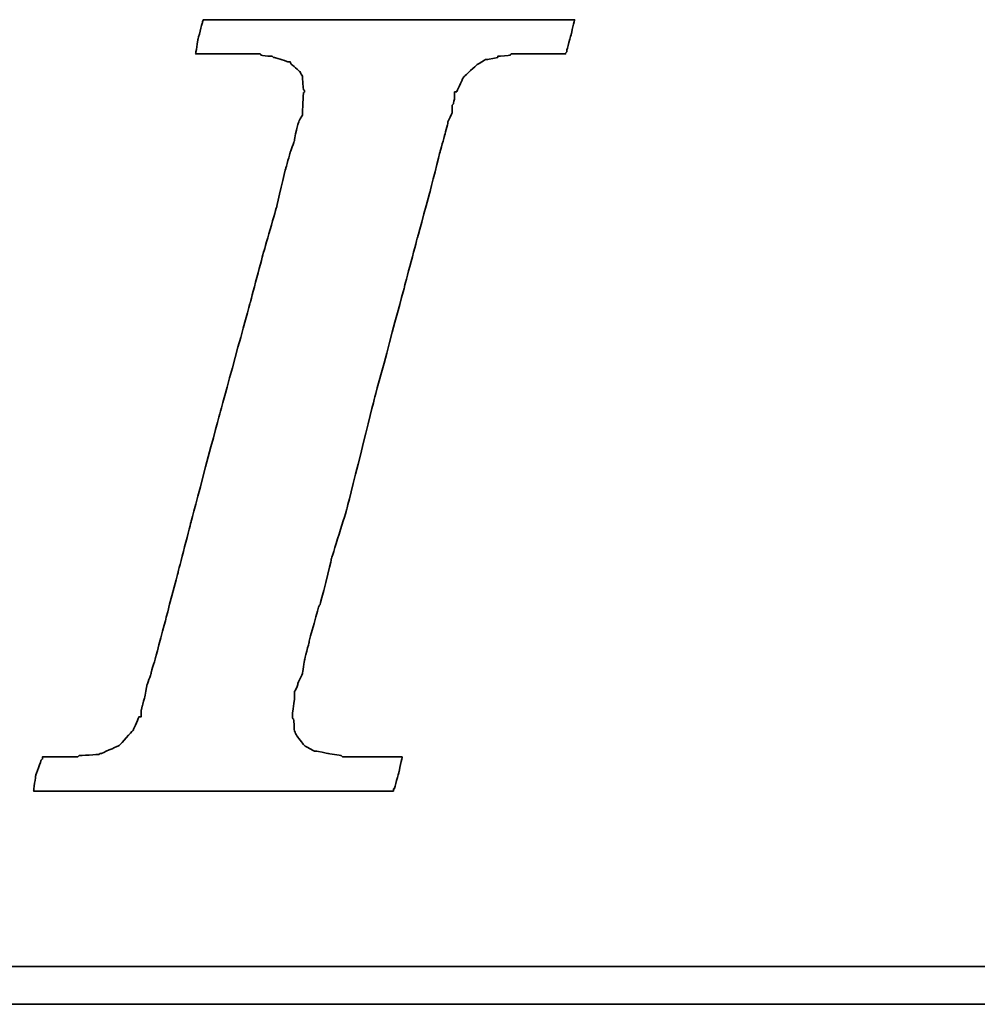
# Model space of a CAD drawing. Header units: millimetres. Extents: x 33 to 346, y 86 to 208.
# Tile 33 of 52: x 261.61 to 267, y 115.71 to 121.26. Entities that reach past the tile are written whole.
import ezdxf

# ---------------------------------------------------------------- set-up
doc = ezdxf.new("R2010")
doc.units = ezdxf.units.MM
doc.layers.add('DIM', color=4, linetype='Continuous')
doc.layers.add('layer 1', color=7, linetype='Continuous')

# ---------------------------------------------------------------- blocks, each defined once
blk = doc.blocks.new('TBI MOTION logo(完整正式版)')
at = {"layer": 'layer 1', "color": 22, "lineweight": 35}
for points, knots in [([(-40.59125, -7.94375), (-40.59125, -7.94375), (-40.97375, -7.94375), (-40.97375, -7.94375), (-40.97375, -7.94375), (-40.97375, -7.94375), (-41.38125, -7.94375), (-41.38125, -7.94375), (-41.38125, -7.94375), (-41.38125, -7.94375), (-41.54875, -7.94375), (-41.54875, -7.94375), (-41.54875, -7.94375), (-41.54875, -7.94375), (-41.59875, -7.94375), (-41.59875, -7.94375), (-41.59875, -7.94375), (-41.59875, -7.94375), (-41.88375, -7.94375), (-41.88375, -7.94375), (-41.88375, -7.94375), (-41.88375, -7.94375), (-41.90875, -7.91875), (-41.90875, -7.91875), (-41.90875, -7.91875), (-41.90875, -7.91875), (-42.19875, -7.87125), (-42.19875, -7.87125), (-42.19875, -7.87125), (-42.19875, -7.87125), (-42.43875, -7.82375), (-42.43875, -7.82375), (-42.43875, -7.82375), (-42.43875, -7.82375), (-42.45875, -7.82375), (-42.45875, -7.82375), (-42.45875, -7.82375), (-42.45875, -7.82375), (-42.48625, -7.82375), (-42.48625, -7.82375), (-42.48625, -7.82375), (-42.48625, -7.82375), (-42.67625, -7.72375), (-42.67625, -7.72375), (-42.67625, -7.72375), (-42.67625, -7.72375), (-42.70125, -7.70375), (-42.70125, -7.70375), (-42.70125, -7.70375), (-42.70125, -7.70375), (-42.72375, -7.67875), (-42.72375, -7.67875), (-42.72375, -7.67875), (-42.72375, -7.67875), (-42.86875, -7.48875), (-42.86875, -7.48875), (-42.86875, -7.48875), (-42.86875, -7.48875), (-42.89375, -7.43875), (-42.89375, -7.43875), (-42.89375, -7.43875), (-42.89375, -7.43875), (-42.91875, -7.38875), (-42.91875, -7.38875), (-42.91875, -7.38875), (-42.91875, -7.38875), (-42.93875, -7.12875), (-42.93875, -7.12875), (-42.93875, -7.12875), (-42.93875, -7.12875), (-42.96375, -7.10375), (-42.96375, -7.10375), (-42.96375, -7.10375), (-42.96375, -7.10375), (-42.96375, -7.05375), (-42.96375, -7.05375), (-42.96375, -7.05375), (-42.96375, -7.05375), (-42.96375, -7.00875), (-42.96375, -7.00875), (-42.96375, -7.00875), (-42.96375, -7.00875), (-42.91875, -6.69625), (-42.91875, -6.69625), (-42.91875, -6.69625), (-42.91875, -6.69625), (-42.91875, -6.62375), (-42.91875, -6.62375), (-42.91875, -6.62375), (-42.91875, -6.62375), (-42.91875, -6.59625), (-42.91875, -6.59625), (-42.91875, -6.59625), (-42.91875, -6.59625), (-42.91875, -6.57375), (-42.91875, -6.57375), (-42.91875, -6.57375), (-42.91875, -6.57375), (-42.91875, -6.52875), (-42.91875, -6.52875), (-42.91875, -6.52875), (-42.91875, -6.52875), (-42.89375, -6.50375), (-42.89375, -6.50375), (-42.89375, -6.50375), (-42.89375, -6.50375), (-42.84375, -6.38375), (-42.84375, -6.38375), (-42.84375, -6.38375), (-42.84375, -6.38375), (-42.84375, -6.35875), (-42.84375, -6.35875), (-42.84375, -6.35875), (-42.84375, -6.35875), (-42.74625, -6.14375), (-42.74625, -6.14375), (-42.74625, -6.14375), (-42.74625, -6.14375), (-42.70125, -5.85375), (-42.70125, -5.85375), (-42.70125, -5.85375), (-42.70125, -5.85375), (-42.60375, -5.47125), (-42.60375, -5.47125), (-42.60375, -5.47125), (-42.60375, -5.47125), (-42.60375, -5.44875), (-42.60375, -5.44875), (-42.60375, -5.44875), (-42.60375, -5.44875), (-42.38875, -4.67875), (-42.38875, -4.67875), (-42.38875, -4.67875), (-42.38875, -4.67875), (-42.36375, -4.65375), (-42.36375, -4.65375), (-42.36375, -4.65375), (-42.36375, -4.65375), (-42.12375, -3.69625), (-42.12375, -3.69625), (-42.12375, -3.69625), (-42.12375, -3.69625), (-42.12375, -3.67374), (-42.12375, -3.67374), (-42.12375, -3.67374), (-42.12375, -3.67374), (-41.78875, -2.59374), (-41.78875, -2.59374), (-41.78875, -2.59374), (-41.78875, -2.59374), (-41.18875, -0.19375), (-41.18875, -0.19375), (-41.18875, -0.19375), (-41.18875, -0.19375), (-40.54375, 2.20624), (-40.54375, 2.20624), (-40.54375, 2.20624), (-40.54375, 2.20624), (-40.25375, 3.30875), (-40.25375, 3.30875), (-40.25375, 3.30875), (-40.25375, 3.30875), (-39.98875, 4.27125), (-39.98875, 4.27125), (-39.98875, 4.27125), (-39.98875, 4.27125), (-39.77375, 5.13125), (-39.77375, 5.13125), (-39.77375, 5.13125), (-39.77375, 5.13125), (-39.67875, 5.47125), (-39.67875, 5.47125), (-39.67875, 5.47125), (-39.67875, 5.47125), (-39.60375, 5.75625), (-39.60375, 5.75625), (-39.60375, 5.75625), (-39.60375, 5.75625), (-39.60375, 5.78125), (-39.60375, 5.78125), (-39.60375, 5.78125), (-39.60375, 5.78125), (-39.50875, 5.97125), (-39.50875, 5.97125), (-39.50875, 5.97125), (-39.50875, 5.97125), (-39.50875, 6.13875), (-39.50875, 6.13875), (-39.50875, 6.13875), (-39.50875, 6.13875), (-39.48625, 6.16625), (-39.48625, 6.16625), (-39.48625, 6.16625), (-39.48625, 6.16625), (-39.46125, 6.28625), (-39.46125, 6.28625), (-39.46125, 6.28625), (-39.46125, 6.28625), (-39.46125, 6.42625), (-39.46125, 6.42625), (-39.46125, 6.42625), (-39.46125, 6.42625), (-39.41375, 6.42625), (-39.41375, 6.42625), (-39.41375, 6.42625), (-39.41375, 6.42625), (-39.29375, 6.69125), (-39.29375, 6.69125), (-39.29375, 6.69125), (-39.29375, 6.69125), (-39.26875, 6.74125), (-39.26875, 6.74125), (-39.26875, 6.74125), (-39.26875, 6.74125), (-39.24375, 6.76625), (-39.24375, 6.76625), (-39.24375, 6.76625), (-39.24375, 6.76625), (-38.98375, 7.00624), (-38.98375, 7.00624), (-38.98375, 7.00624), (-38.98375, 7.00624), (-38.95625, 7.02624), (-38.95625, 7.02624), (-38.95625, 7.02624), (-38.95625, 7.02624), (-38.78875, 7.12624), (-38.78875, 7.12624), (-38.78875, 7.12624), (-38.78875, 7.12624), (-38.76375, 7.12624), (-38.76375, 7.12624), (-38.76375, 7.12624), (-38.76375, 7.12624), (-38.74375, 7.12624), (-38.74375, 7.12624), (-38.74375, 7.12624), (-38.74375, 7.12624), (-38.52875, 7.17125), (-38.52875, 7.17125), (-38.52875, 7.17125), (-38.52875, 7.17125), (-38.52875, 7.19624), (-38.52875, 7.19624), (-38.52875, 7.19624), (-38.52875, 7.19624), (-38.50375, 7.19624), (-38.50375, 7.19624), (-38.50375, 7.19624), (-38.50375, 7.19624), (-38.26125, 7.21875), (-38.26125, 7.21875), (-38.26125, 7.21875), (-38.26125, 7.21875), (-38.23875, 7.24624), (-38.23875, 7.24624), (-38.23875, 7.24624), (-38.23875, 7.24624), (-38.21625, 7.24624), (-38.21625, 7.24624), (-38.21625, 7.24624), (-38.21625, 7.24624), (-38.18875, 7.24624), (-38.18875, 7.24624), (-38.18875, 7.24624), (-38.18875, 7.24624), (-37.90375, 7.24624), (-37.90375, 7.24624), (-37.90375, 7.24624), (-37.90375, 7.24624), (-37.85375, 7.24624), (-37.85375, 7.24624), (-37.85375, 7.24624), (-37.85375, 7.24624), (-37.75875, 7.24624), (-37.75875, 7.24624), (-37.75875, 7.24624), (-37.75875, 7.24624), (-37.42375, 7.24624), (-37.42375, 7.24624), (-37.42375, 7.24624), (-37.42375, 7.24624), (-37.08875, 7.24624), (-37.08875, 7.24624), (-37.08875, 7.24624), (-37.08875, 7.24624), (-37.06375, 7.24624), (-37.06375, 7.24624), (-37.06375, 7.24624), (-37.06375, 7.24624), (-37.06375, 7.26624), (-37.06375, 7.26624), (-37.06375, 7.26624), (-37.06375, 7.26624), (-37.03875, 7.29125), (-37.03875, 7.29125), (-37.03875, 7.29125), (-37.03875, 7.29125), (-37.03875, 7.31625), (-37.03875, 7.31625), (-37.03875, 7.31625), (-37.03875, 7.31625), (-36.94125, 7.67625), (-36.94125, 7.67625), (-36.94125, 7.67625), (-36.94125, 7.67625), (-36.86875, 7.98625), (-36.86875, 7.98625), (-36.86875, 7.98625), (-36.86875, 7.98625), (-36.98875, 7.98625), (-36.98875, 7.98625), (-36.98875, 7.98625), (-36.98875, 7.98625), (-37.42375, 7.98625), (-37.42375, 7.98625), (-37.42375, 7.98625), (-37.42375, 7.98625), (-37.94875, 7.98625), (-37.94875, 7.98625), (-37.94875, 7.98625), (-37.94875, 7.98625), (-38.57375, 7.98625), (-38.57375, 7.98625), (-38.57375, 7.98625), (-38.57375, 7.98625), (-39.29375, 7.98625), (-39.29375, 7.98625), (-39.29375, 7.98625), (-39.29375, 7.98625), (-40.82875, 7.98625), (-40.82875, 7.98625), (-40.82875, 7.98625), (-40.82875, 7.98625), (-42.36375, 7.98625), (-42.36375, 7.98625), (-42.36375, 7.98625), (-42.36375, 7.98625), (-43.08375, 7.98625), (-43.08375, 7.98625), (-43.08375, 7.98625), (-43.08375, 7.98625), (-43.70875, 7.98625), (-43.70875, 7.98625), (-43.70875, 7.98625), (-43.70875, 7.98625), (-44.23375, 7.98625), (-44.23375, 7.98625), (-44.23375, 7.98625), (-44.23375, 7.98625), (-44.66875, 7.98625), (-44.66875, 7.98625), (-44.66875, 7.98625), (-44.66875, 7.98625), (-44.88375, 7.98625), (-44.88375, 7.98625), (-44.88375, 7.98625), (-44.88375, 7.98625), (-44.90875, 7.94125), (-44.90875, 7.94125), (-44.90875, 7.94125), (-44.90875, 7.94125), (-44.90875, 7.91625), (-44.90875, 7.91625), (-44.90875, 7.91625), (-44.90875, 7.91625), (-45.00375, 7.55625), (-45.00375, 7.55625), (-45.00375, 7.55625), (-45.00375, 7.55625), (-45.05375, 7.24624), (-45.05375, 7.24624), (-45.05375, 7.24624), (-45.05375, 7.24624), (-44.61875, 7.24624), (-44.61875, 7.24624), (-44.61875, 7.24624), (-44.61875, 7.24624), (-44.11375, 7.24624), (-44.11375, 7.24624), (-44.11375, 7.24624), (-44.11375, 7.24624), (-43.99375, 7.24624), (-43.99375, 7.24624), (-43.99375, 7.24624), (-43.99375, 7.24624), (-43.94625, 7.24624), (-43.94625, 7.24624), (-43.94625, 7.24624), (-43.94625, 7.24624), (-43.92374, 7.24624), (-43.92374, 7.24624), (-43.92374, 7.24624), (-43.92374, 7.24624), (-43.65875, 7.24624), (-43.65875, 7.24624), (-43.65875, 7.24624), (-43.65875, 7.24624), (-43.63875, 7.21875), (-43.63875, 7.21875), (-43.63875, 7.21875), (-43.63875, 7.21875), (-43.46875, 7.19624), (-43.46875, 7.19624), (-43.46875, 7.19624), (-43.46875, 7.19624), (-43.39875, 7.19624), (-43.39875, 7.19624), (-43.39875, 7.19624), (-43.39875, 7.19624), (-43.37125, 7.17125), (-43.37125, 7.17125), (-43.37125, 7.17125), (-43.37125, 7.17125), (-43.34875, 7.17125), (-43.34875, 7.17125), (-43.34875, 7.17125), (-43.34875, 7.17125), (-43.20375, 7.12624), (-43.20375, 7.12624), (-43.20375, 7.12624), (-43.20375, 7.12624), (-43.05875, 7.07624), (-43.05875, 7.07624), (-43.05875, 7.07624), (-43.05875, 7.07624), (-43.01375, 7.07624), (-43.01375, 7.07624), (-43.01375, 7.07624), (-43.01375, 7.07624), (-42.98875, 7.02624), (-42.98875, 7.02624), (-42.98875, 7.02624), (-42.98875, 7.02624), (-42.79875, 6.86125), (-42.79875, 6.86125), (-42.79875, 6.86125), (-42.79875, 6.86125), (-42.77375, 6.81125), (-42.77375, 6.81125), (-42.77375, 6.81125), (-42.77375, 6.81125), (-42.74625, 6.76625), (-42.74625, 6.76625), (-42.74625, 6.76625), (-42.74625, 6.76625), (-42.72375, 6.47625), (-42.72375, 6.47625), (-42.72375, 6.47625), (-42.72375, 6.47625), (-42.70125, 6.45124), (-42.70125, 6.45124), (-42.70125, 6.45124), (-42.70125, 6.45124), (-42.70125, 6.42625), (-42.70125, 6.42625), (-42.70125, 6.42625), (-42.70125, 6.42625), (-42.72375, 6.40625), (-42.72375, 6.40625), (-42.72375, 6.40625), (-42.72375, 6.40625), (-42.74625, 5.97125), (-42.74625, 5.97125), (-42.74625, 5.97125), (-42.74625, 5.97125), (-42.74625, 5.94625), (-42.74625, 5.94625), (-42.74625, 5.94625), (-42.74625, 5.94625), (-42.74625, 5.92625), (-42.74625, 5.92625), (-42.74625, 5.92625), (-42.74625, 5.92625), (-42.77375, 5.87625), (-42.77375, 5.87625), (-42.77375, 5.87625), (-42.77375, 5.87625), (-42.81875, 5.80625), (-42.81875, 5.80625), (-42.81875, 5.80625), (-42.81875, 5.80625), (-42.86875, 5.63625), (-42.86875, 5.63625), (-42.86875, 5.63625), (-42.86875, 5.63625), (-42.91875, 5.39625), (-42.91875, 5.39625), (-42.91875, 5.39625), (-42.91875, 5.39625), (-42.91875, 5.37124), (-42.91875, 5.37124), (-42.91875, 5.37124), (-42.91875, 5.37124), (-43.01375, 5.10874), (-43.01375, 5.10874), (-43.01375, 5.10874), (-43.01375, 5.10874), (-43.10875, 4.77124), (-43.10875, 4.77124), (-43.10875, 4.77124), (-43.10875, 4.77124), (-43.29875, 3.95625), (-43.29875, 3.95625), (-43.29875, 3.95625), (-43.29875, 3.95625), (-43.58875, 2.95125), (-43.58875, 2.95125), (-43.58875, 2.95125), (-43.58875, 2.95125), (-43.87375, 1.87125), (-43.87375, 1.87125), (-43.87375, 1.87125), (-43.87375, 1.87125), (-44.52625, -0.50374), (-44.52625, -0.50374), (-44.52625, -0.50374), (-44.52625, -0.50374), (-45.14875, -2.85375), (-45.14875, -2.85375), (-45.14875, -2.85375), (-45.14875, -2.85375), (-45.43375, -3.95875), (-45.43375, -3.95875), (-45.43375, -3.95875), (-45.43375, -3.95875), (-45.69875, -4.96875), (-45.69875, -4.96875), (-45.69875, -4.96875), (-45.69875, -4.96875), (-45.91375, -5.78375), (-45.91375, -5.78375), (-45.91375, -5.78375), (-45.91375, -5.78375), (-46.01375, -6.11875), (-46.01375, -6.11875), (-46.01375, -6.11875), (-46.01375, -6.11875), (-46.01375, -6.14375), (-46.01375, -6.14375), (-46.01375, -6.14375), (-46.01375, -6.14375), (-46.10875, -6.40875), (-46.10875, -6.40875), (-46.10875, -6.40875), (-46.10875, -6.40875), (-46.15375, -6.64875), (-46.15375, -6.64875), (-46.15375, -6.64875), (-46.15375, -6.64875), (-46.20375, -6.83875), (-46.20375, -6.83875), (-46.20375, -6.83875), (-46.20375, -6.83875), (-46.22875, -6.93375), (-46.22875, -6.93375), (-46.22875, -6.93375), (-46.22875, -6.93375), (-46.22875, -7.07875), (-46.22875, -7.07875), (-46.22875, -7.07875), (-46.22875, -7.07875), (-46.27375, -7.07875), (-46.27375, -7.07875), (-46.27375, -7.07875), (-46.27375, -7.07875), (-46.39375, -7.34375), (-46.39375, -7.34375), (-46.39375, -7.34375), (-46.39375, -7.34375), (-46.39375, -7.36875), (-46.39375, -7.36875), (-46.39375, -7.36875), (-46.39375, -7.36875), (-46.42125, -7.38875), (-46.42125, -7.38875), (-46.42125, -7.38875), (-46.42125, -7.38875), (-46.68375, -7.67875), (-46.68375, -7.67875), (-46.68375, -7.67875), (-46.68375, -7.67875), (-46.70875, -7.70375), (-46.70875, -7.70375), (-46.70875, -7.70375), (-46.70875, -7.70375), (-46.75375, -7.72375), (-46.75375, -7.72375), (-46.75375, -7.72375), (-46.75375, -7.72375), (-47.08875, -7.87125), (-47.08875, -7.87125), (-47.08875, -7.87125), (-47.08875, -7.87125), (-47.11625, -7.87125), (-47.11625, -7.87125), (-47.11625, -7.87125), (-47.11625, -7.87125), (-47.13875, -7.89375), (-47.13875, -7.89375), (-47.13875, -7.89375), (-47.13875, -7.89375), (-47.56875, -7.91875), (-47.56875, -7.91875), (-47.56875, -7.91875), (-47.56875, -7.91875), (-47.59625, -7.94375), (-47.59625, -7.94375), (-47.59625, -7.94375), (-47.59625, -7.94375), (-47.64375, -7.94375), (-47.64375, -7.94375), (-47.64375, -7.94375), (-47.64375, -7.94375), (-47.73625, -7.94375), (-47.73625, -7.94375), (-47.73625, -7.94375), (-47.73625, -7.94375), (-48.07375, -7.94375), (-48.07375, -7.94375), (-48.07375, -7.94375), (-48.07375, -7.94375), (-48.36125, -7.94375), (-48.36125, -7.94375), (-48.36125, -7.94375), (-48.36125, -7.94375), (-48.36125, -7.96625), (-48.36125, -7.96625), (-48.36125, -7.96625), (-48.36125, -7.96625), (-48.36125, -7.99125), (-48.36125, -7.99125), (-48.36125, -7.99125), (-48.36125, -7.99125), (-48.38875, -8.01375), (-48.38875, -8.01375), (-48.38875, -8.01375), (-48.38875, -8.01375), (-48.50875, -8.34875), (-48.50875, -8.34875), (-48.50875, -8.34875), (-48.50875, -8.34875), (-48.55375, -8.68625), (-48.55375, -8.68625), (-48.55375, -8.68625), (-48.55375, -8.68625), (-48.45875, -8.68625), (-48.45875, -8.68625), (-48.45875, -8.68625), (-48.45875, -8.68625), (-48.07375, -8.68625), (-48.07375, -8.68625), (-48.07375, -8.68625), (-48.07375, -8.68625), (-47.52375, -8.68625), (-47.52375, -8.68625), (-47.52375, -8.68625), (-47.52375, -8.68625), (-46.92375, -8.68625), (-46.92375, -8.68625), (-46.92375, -8.68625), (-46.92375, -8.68625), (-46.25375, -8.68625), (-46.25375, -8.68625), (-46.25375, -8.68625), (-46.25375, -8.68625), (-46.20375, -8.68625), (-46.20375, -8.68625), (-46.20375, -8.68625), (-46.20375, -8.68625), (-44.71375, -8.68625), (-44.71375, -8.68625), (-44.71375, -8.68625), (-44.71375, -8.68625), (-43.22875, -8.68625), (-43.22875, -8.68625), (-43.22875, -8.68625), (-43.22875, -8.68625), (-42.55875, -8.68625), (-42.55875, -8.68625), (-42.55875, -8.68625), (-42.55875, -8.68625), (-42.50875, -8.68625), (-42.50875, -8.68625), (-42.50875, -8.68625), (-42.50875, -8.68625), (-41.93375, -8.68625), (-41.93375, -8.68625), (-41.93375, -8.68625), (-41.93375, -8.68625), (-41.38125, -8.68625), (-41.38125, -8.68625), (-41.38125, -8.68625), (-41.38125, -8.68625), (-40.97375, -8.68625), (-40.97375, -8.68625), (-40.97375, -8.68625), (-40.97375, -8.68625), (-40.78125, -8.68625), (-40.78125, -8.68625), (-40.78125, -8.68625), (-40.78125, -8.68625), (-40.78125, -8.63875), (-40.78125, -8.63875), (-40.78125, -8.63875), (-40.78125, -8.63875), (-40.75875, -8.63875), (-40.75875, -8.63875), (-40.75875, -8.63875), (-40.75875, -8.63875), (-40.66375, -8.27875), (-40.66375, -8.27875), (-40.66375, -8.27875), (-40.66375, -8.27875), (-40.59125, -7.94375), (-40.59125, -7.94375)], [0, 0, 0, 0, 0.00558659, 0.00558659, 0.00558659, 0.0055866, 0.01117318, 0.01117318, 0.01117318, 0.01117319, 0.01675978, 0.01675978, 0.01675978, 0.01675979, 0.02234637, 0.02234637, 0.02234637, 0.02234638, 0.02793296, 0.02793296, 0.02793296, 0.02793297, 0.03351955, 0.03351955, 0.03351955, 0.03351956, 0.03910615, 0.03910615, 0.03910615, 0.03910616, 0.04469274, 0.04469274, 0.04469274, 0.04469275, 0.05027933, 0.05027933, 0.05027933, 0.05027934, 0.05586592, 0.05586592, 0.05586592, 0.05586593, 0.06145251, 0.06145251, 0.06145251, 0.06145252, 0.06703911, 0.06703911, 0.06703911, 0.06703912, 0.0726257, 0.0726257, 0.0726257, 0.07262571, 0.07821229, 0.07821229, 0.07821229, 0.0782123, 0.08379888, 0.08379888, 0.08379888, 0.08379889, 0.08938547, 0.08938547, 0.08938547, 0.08938548, 0.09497207, 0.09497207, 0.09497207, 0.09497208, 0.10055866, 0.10055866, 0.10055866, 0.10055867, 0.10614525, 0.10614525, 0.10614525, 0.10614526, 0.11173184, 0.11173184, 0.11173184, 0.11173185, 0.11731844, 0.11731844, 0.11731844, 0.11731845, 0.12290503, 0.12290503, 0.12290503, 0.12290504, 0.12849162, 0.12849162, 0.12849162, 0.12849163, 0.13407821, 0.13407821, 0.13407821, 0.13407822, 0.1396648, 0.1396648, 0.1396648, 0.13966481, 0.1452514, 0.1452514, 0.1452514, 0.14525141, 0.15083799, 0.15083799, 0.15083799, 0.150838, 0.15642458, 0.15642458, 0.15642458, 0.15642459, 0.16201117, 0.16201117, 0.16201117, 0.16201118, 0.16759777, 0.16759777, 0.16759777, 0.16759778, 0.17318436, 0.17318436, 0.17318436, 0.17318437, 0.17877095, 0.17877095, 0.17877095, 0.17877096, 0.18435754, 0.18435754, 0.18435754, 0.18435755, 0.18994413, 0.18994413, 0.18994413, 0.18994414, 0.19553073, 0.19553073, 0.19553073, 0.19553074, 0.20111732, 0.20111732, 0.20111732, 0.20111733, 0.20670391, 0.20670391, 0.20670391, 0.20670392, 0.2122905, 0.2122905, 0.2122905, 0.21229051, 0.21787709, 0.21787709, 0.21787709, 0.2178771, 0.22346369, 0.22346369, 0.22346369, 0.2234637, 0.22905028, 0.22905028, 0.22905028, 0.22905029, 0.23463687, 0.23463687, 0.23463687, 0.23463688, 0.24022346, 0.24022346, 0.24022346, 0.24022347, 0.24581006, 0.24581006, 0.24581006, 0.24581007, 0.25139665, 0.25139665, 0.25139665, 0.25139666, 0.25698324, 0.25698324, 0.25698324, 0.25698325, 0.26256983, 0.26256983, 0.26256983, 0.26256984, 0.26815642, 0.26815642, 0.26815642, 0.26815643, 0.27374302, 0.27374302, 0.27374302, 0.27374303, 0.27932961, 0.27932961, 0.27932961, 0.27932962, 0.2849162, 0.2849162, 0.2849162, 0.28491621, 0.29050279, 0.29050279, 0.29050279, 0.2905028, 0.29608939, 0.29608939, 0.29608939, 0.2960894, 0.30167598, 0.30167598, 0.30167598, 0.30167599, 0.30726257, 0.30726257, 0.30726257, 0.30726258, 0.31284916, 0.31284916, 0.31284916, 0.31284917, 0.31843575, 0.31843575, 0.31843575, 0.31843576, 0.32402235, 0.32402235, 0.32402235, 0.32402236, 0.32960894, 0.32960894, 0.32960894, 0.32960895, 0.33519553, 0.33519553, 0.33519553, 0.33519554, 0.34078212, 0.34078212, 0.34078212, 0.34078213, 0.34636872, 0.34636872, 0.34636872, 0.34636873, 0.35195531, 0.35195531, 0.35195531, 0.35195532, 0.3575419, 0.3575419, 0.3575419, 0.35754191, 0.36312849, 0.36312849, 0.36312849, 0.3631285, 0.36871508, 0.36871508, 0.36871508, 0.36871509, 0.37430168, 0.37430168, 0.37430168, 0.37430169, 0.37988827, 0.37988827, 0.37988827, 0.37988828, 0.38547486, 0.38547486, 0.38547486, 0.38547487, 0.39106145, 0.39106145, 0.39106145, 0.39106146, 0.39664804, 0.39664804, 0.39664804, 0.39664805, 0.40223464, 0.40223464, 0.40223464, 0.40223465, 0.40782123, 0.40782123, 0.40782123, 0.40782124, 0.41340782, 0.41340782, 0.41340782, 0.41340783, 0.41899441, 0.41899441, 0.41899441, 0.41899442, 0.42458101, 0.42458101, 0.42458101, 0.42458102, 0.4301676, 0.4301676, 0.4301676, 0.43016761, 0.43575419, 0.43575419, 0.43575419, 0.4357542, 0.44134078, 0.44134078, 0.44134078, 0.44134079, 0.44692737, 0.44692737, 0.44692737, 0.44692738, 0.45251397, 0.45251397, 0.45251397, 0.45251398, 0.45810056, 0.45810056, 0.45810056, 0.45810057, 0.46368715, 0.46368715, 0.46368715, 0.46368716, 0.46927374, 0.46927374, 0.46927374, 0.46927375, 0.47486034, 0.47486034, 0.47486034, 0.47486035, 0.48044693, 0.48044693, 0.48044693, 0.48044694, 0.48603352, 0.48603352, 0.48603352, 0.48603353, 0.49162011, 0.49162011, 0.49162011, 0.49162012, 0.4972067, 0.4972067, 0.4972067, 0.49720671, 0.5027933, 0.5027933, 0.5027933, 0.50279331, 0.50837989, 0.50837989, 0.50837989, 0.5083799, 0.51396648, 0.51396648, 0.51396648, 0.51396649, 0.51955307, 0.51955307, 0.51955307, 0.51955308, 0.52513966, 0.52513966, 0.52513966, 0.52513967, 0.53072626, 0.53072626, 0.53072626, 0.53072627, 0.53631285, 0.53631285, 0.53631285, 0.53631286, 0.54189944, 0.54189944, 0.54189944, 0.54189945, 0.54748603, 0.54748603, 0.54748603, 0.54748604, 0.55307263, 0.55307263, 0.55307263, 0.55307264, 0.55865922, 0.55865922, 0.55865922, 0.55865923, 0.56424581, 0.56424581, 0.56424581, 0.56424582, 0.5698324, 0.5698324, 0.5698324, 0.56983241, 0.57541899, 0.57541899, 0.57541899, 0.575419, 0.58100559, 0.58100559, 0.58100559, 0.5810056, 0.58659218, 0.58659218, 0.58659218, 0.58659219, 0.59217877, 0.59217877, 0.59217877, 0.59217878, 0.59776536, 0.59776536, 0.59776536, 0.59776537, 0.60335196, 0.60335196, 0.60335196, 0.60335197, 0.60893855, 0.60893855, 0.60893855, 0.60893856, 0.61452514, 0.61452514, 0.61452514, 0.61452515, 0.62011173, 0.62011173, 0.62011173, 0.62011174, 0.62569832, 0.62569832, 0.62569832, 0.62569833, 0.63128492, 0.63128492, 0.63128492, 0.63128493, 0.63687151, 0.63687151, 0.63687151, 0.63687152, 0.6424581, 0.6424581, 0.6424581, 0.64245811, 0.64804469, 0.64804469, 0.64804469, 0.6480447, 0.65363128, 0.65363128, 0.65363128, 0.65363129, 0.65921788, 0.65921788, 0.65921788, 0.65921789, 0.66480447, 0.66480447, 0.66480447, 0.66480448, 0.67039106, 0.67039106, 0.67039106, 0.67039107, 0.67597765, 0.67597765, 0.67597765, 0.67597766, 0.68156425, 0.68156425, 0.68156425, 0.68156426, 0.68715084, 0.68715084, 0.68715084, 0.68715085, 0.69273743, 0.69273743, 0.69273743, 0.69273744, 0.69832402, 0.69832402, 0.69832402, 0.69832403, 0.70391061, 0.70391061, 0.70391061, 0.70391062, 0.70949721, 0.70949721, 0.70949721, 0.70949722, 0.7150838, 0.7150838, 0.7150838, 0.71508381, 0.72067039, 0.72067039, 0.72067039, 0.7206704, 0.72625698, 0.72625698, 0.72625698, 0.72625699, 0.73184358, 0.73184358, 0.73184358, 0.73184359, 0.73743017, 0.73743017, 0.73743017, 0.73743018, 0.74301676, 0.74301676, 0.74301676, 0.74301677, 0.74860335, 0.74860335, 0.74860335, 0.74860336, 0.75418994, 0.75418994, 0.75418994, 0.75418995, 0.75977654, 0.75977654, 0.75977654, 0.75977655, 0.76536313, 0.76536313, 0.76536313, 0.76536314, 0.77094972, 0.77094972, 0.77094972, 0.77094973, 0.77653631, 0.77653631, 0.77653631, 0.77653632, 0.78212291, 0.78212291, 0.78212291, 0.78212292, 0.7877095, 0.7877095, 0.7877095, 0.78770951, 0.79329609, 0.79329609, 0.79329609, 0.7932961, 0.79888268, 0.79888268, 0.79888268, 0.79888269, 0.80446927, 0.80446927, 0.80446927, 0.80446928, 0.81005587, 0.81005587, 0.81005587, 0.81005588, 0.81564246, 0.81564246, 0.81564246, 0.81564247, 0.82122905, 0.82122905, 0.82122905, 0.82122906, 0.82681564, 0.82681564, 0.82681564, 0.82681565, 0.83240223, 0.83240223, 0.83240223, 0.83240224, 0.83798883, 0.83798883, 0.83798883, 0.83798884, 0.84357542, 0.84357542, 0.84357542, 0.84357543, 0.84916201, 0.84916201, 0.84916201, 0.84916202, 0.8547486, 0.8547486, 0.8547486, 0.85474861, 0.8603352, 0.8603352, 0.8603352, 0.86033521, 0.86592179, 0.86592179, 0.86592179, 0.8659218, 0.87150838, 0.87150838, 0.87150838, 0.87150839, 0.87709497, 0.87709497, 0.87709497, 0.87709498, 0.88268156, 0.88268156, 0.88268156, 0.88268157, 0.88826816, 0.88826816, 0.88826816, 0.88826817, 0.89385475, 0.89385475, 0.89385475, 0.89385476, 0.89944134, 0.89944134, 0.89944134, 0.89944135, 0.90502793, 0.90502793, 0.90502793, 0.90502794, 0.91061453, 0.91061453, 0.91061453, 0.91061454, 0.91620112, 0.91620112, 0.91620112, 0.91620113, 0.92178771, 0.92178771, 0.92178771, 0.92178772, 0.9273743, 0.9273743, 0.9273743, 0.92737431, 0.93296089, 0.93296089, 0.93296089, 0.9329609, 0.93854749, 0.93854749, 0.93854749, 0.9385475, 0.94413408, 0.94413408, 0.94413408, 0.94413409, 0.94972067, 0.94972067, 0.94972067, 0.94972068, 0.95530726, 0.95530726, 0.95530726, 0.95530727, 0.96089385, 0.96089385, 0.96089385, 0.96089386, 0.96648045, 0.96648045, 0.96648045, 0.96648046, 0.97206704, 0.97206704, 0.97206704, 0.97206705, 0.97765363, 0.97765363, 0.97765363, 0.97765364, 0.98324022, 0.98324022, 0.98324022, 0.98324023, 0.98882682, 0.98882682, 0.98882682, 0.98882683, 0.99441341, 0.99441341, 0.99441341, 0.99441342, 1, 1, 1, 1]), ([(75.90875, -9.47875), (75.90875, -9.47875), (75.90875, -12.28625), (75.90875, -12.28625), (75.90875, -12.28625), (75.90875, -12.28625), (75.90875, -12.47875), (75.90875, -12.47875), (75.90875, -12.47875), (75.90875, -12.47875), (75.71625, -12.47875), (75.71625, -12.47875), (75.71625, -12.47875), (75.71625, -12.47875), (-88.32875, -12.47875), (-88.32875, -12.47875), (-88.32875, -12.47875), (-88.32875, -12.47875), (-88.32875, -13.29375), (-88.32875, -13.29375), (-88.32875, -13.29375), (-88.32875, -13.29375), (82.89125, -13.29375), (82.89125, -13.29375), (82.89125, -13.29375), (82.89125, -13.29375), (75.90875, -9.47875), (75.90875, -9.47875)], [0, 0, 0, 0, 0.14285714, 0.14285714, 0.14285714, 0.14285715, 0.28571429, 0.28571429, 0.28571429, 0.2857143, 0.42857143, 0.42857143, 0.42857143, 0.42857144, 0.57142857, 0.57142857, 0.57142857, 0.57142858, 0.71428571, 0.71428571, 0.71428571, 0.71428572, 0.85714286, 0.85714286, 0.85714286, 0.85714287, 1, 1, 1, 1])]:
    blk.add_open_spline(points, degree=3, knots=knots, dxfattribs=at)

msp = doc.modelspace()

# ---------------------------------------------------------------- block references
at = {"layer": 'DIM', "color": 7, "xscale": 0.2606204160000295, "yscale": 0.2606204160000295, "zscale": 0.2606204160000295}
msp.add_blockref('TBI MOTION logo(完整正式版)', (274.3427, 119.174), dxfattribs=at)

doc.saveas('drawing.dxf')
